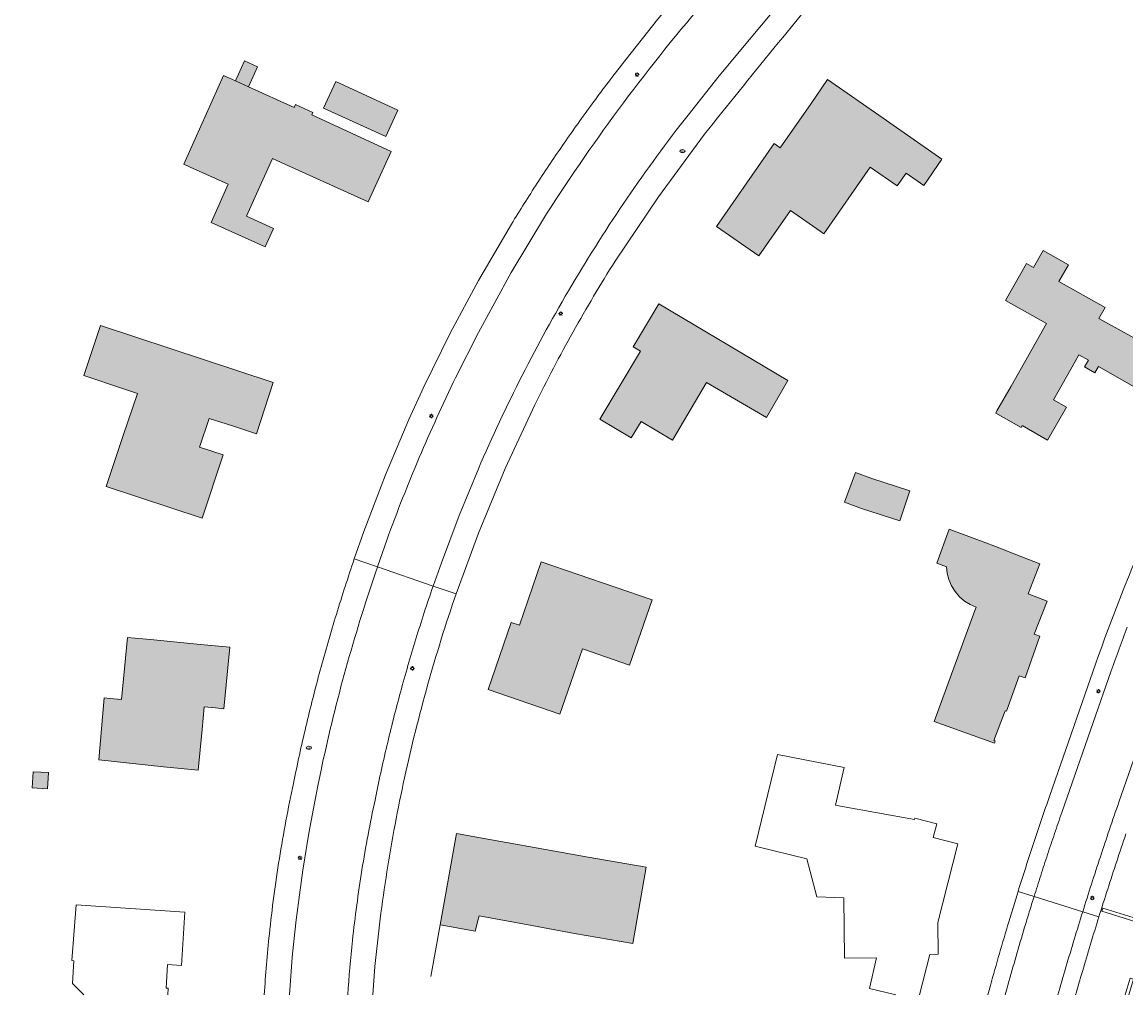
# Model space of a CAD drawing. Header units: metres. Extents: x 187482 to 189800, y 333582 to 335019.
# Tile 151 of 256: x 188946 to 189077, y 333584 to 333700. Entities that reach past the tile are written whole.
import ezdxf
from ezdxf.enums import TextEntityAlignment as Align

# ---------------------------------------------------------------- set-up
doc = ezdxf.new("R2010")
doc.units = ezdxf.units.M
doc.layers.get('0').update_dxf_attribs({"color": 252, "lineweight": 18})
for name, color, linetype, lineweight in [('B-WE-GR-HAAG-G', 252, 'GR-HAAG1-SO', 18), ('B-WE-IE-MEUBILAIR-S', 252, 'Continuous', 18), ('B-WE-IE-TERREINAFSCHEIDING_KUNSTMATIG_MUUR-G', 252, 'IE-TERREINAFSCHEIDING_KUNSTMATIG-SO', 18), ('B-WE-OG-BEBOUWING-GV', 252, 'Continuous', 18), ('B-WE-OG-TERREIN_ERF-GV', 252, 'Continuous', 18), ('B-WE-VH-GESLOTENVERHARDING_ASFALT-GV', 252, 'Continuous', 18), ('B-WE-VH-OPENVERHARDING_TEGEL-GV', 252, 'Continuous', 18)]:
    doc.layers.add(name, color=color, linetype=linetype, lineweight=lineweight)
doc.layers.add('B-WE-OG-BEBOUWING-V', color=7, linetype='Continuous', lineweight=18, true_color=0xf0f0f0)
doc.styles.add('NLCS-ISO', font='NLCS-ISO.ttf')
doc.linetypes.add('GR-HAAG1-SO', pattern='A,6,[176,NLCS.SHX,S=0.125,R=0,X=0,Y=0],-2', length=8)
doc.linetypes.add('IE-TERREINAFSCHEIDING_KUNSTMATIG-SO', pattern='A,4,[82,NLCS.SHX,S=0.75,R=90,X=0,Y=0],4,-2', length=10)

# ---------------------------------------------------------------- blocks, each defined once
blk = doc.blocks.new('SIE-MEUBILAIR_PAAL_LICHTMAST-SO')
for points in [[(-0.62, 0), (-1, 0)], [(-0.71, 0.71), (-0.44, 0.44)], [(0, 1), (0, 0.62)], [(0.44, 0.44), (0.71, 0.71)], [(1, 0), (0.62, 0)], [(-0.71, -0.71), (-0.44, -0.44)], [(0, -0.62), (0, -1)], [(0.44, -0.44), (0.71, -0.71)]]:
    blk.add_lwpolyline(points)
blk.add_circle((0, 0), 0.5)
blk = doc.blocks.new('SIE-MEUBILAIR_PUT_BRANDKRAAN-SO')
blk.add_ellipse((0, 0), major_axis=(1.25, 0), ratio=0.54)
at = {"style": 'NLCS-ISO'}
blk.add_text('bk', height=0.75, dxfattribs=at).set_placement((0.03, 0), align=Align.MIDDLE_CENTER)

msp = doc.modelspace()

# ---------------------------------------------------------------- hatches: boundary and pattern name
at = {"layer": 'B-WE-OG-BEBOUWING-V'}
h = msp.add_hatch(color=256, dxfattribs=at)
h.dxf.hatch_style = 1
h.paths.add_polyline_path([(188971.087, 333692.754), (188972.657, 333692.047), (188973.727, 333694.424), (188972.156, 333695.131)], flags=17)
h = msp.add_hatch(color=256, dxfattribs=at)
h.dxf.hatch_style = 1
h.paths.add_polyline_path([(188970.233, 333680.456), (188968.188, 333675.919), (188974.646, 333672.996), (188975.636, 333675.182), (188972.402, 333676.646), (188973.604, 333679.301), (188975.515, 333683.524), (188976.976, 333682.863), (188986.903, 333678.369), (188989.61, 333684.35), (188980.182, 333688.7), (188980.321, 333689.006), (188978.252, 333689.937), (188978.099, 333689.599), (188972.657, 333692.047), (188971.087, 333692.754), (188969.69, 333693.382), (188964.937, 333682.84), (188965.717, 333682.489)], flags=17)
h = msp.add_hatch(color=256, dxfattribs=at)
h.dxf.hatch_style = 1
h.paths.add_polyline_path([(188981.582, 333689.515), (188988.968, 333686.12), (188990.422, 333689.284), (188983.036, 333692.679)], flags=17)
h = msp.add_hatch(color=256, dxfattribs=at)
h.dxf.hatch_style = 1
h.paths.add_polyline_path([(189050.884, 333681.781), (189052.984, 333680.318), (189055.139, 333683.442), (189048.137, 333688.317), (189041.544, 333692.913), (189039.568, 333690.059), (189035.9, 333684.796), (189035.168, 333685.303), (189028.305, 333675.446), (189033.352, 333671.932), (189034.261, 333673.237), (189037.112, 333677.332), (189040.662, 333674.861), (189041.101, 333674.555), (189046.62, 333682.483), (189049.821, 333680.254)], flags=17)
h = msp.add_hatch(color=256, dxfattribs=at)
h.dxf.hatch_style = 1
h.paths.add_polyline_path([(189072.112, 333658.707), (189073.329, 333658.015), (189073.749, 333658.754), (189078.573, 333656.011), (189081.057, 333660.458), (189073.828, 333664.496), (189074.55, 333665.788), (189069.04, 333668.865), (189070.197, 333670.859), (189067.17, 333672.551), (189066.047, 333670.537), (189065.185, 333671.018), (189062.717, 333666.604), (189067.566, 333663.885), (189063.361, 333656.441), (189061.689, 333653.481), (189061.541, 333653.22), (189064.56, 333651.522), (189064.678, 333651.729), (189067.714, 333650.003), (189069.944, 333653.924), (189068.396, 333654.803), (189070.981, 333659.35), (189071.441, 333660.158), (189072.571, 333659.516)], flags=17)
h = msp.add_hatch(color=256, dxfattribs=at)
h.dxf.hatch_style = 1
h.paths.add_polyline_path([(189023.099, 333650.008), (189027.128, 333656.864), (189034.258, 333652.701), (189036.83, 333657.09), (189021.452, 333666.213), (189018.419, 333661.098), (189019.27, 333660.593), (189014.445, 333652.497), (189018.192, 333650.265), (189019.358, 333652.237)], flags=17)
h = msp.add_hatch(color=256, dxfattribs=at)
h.dxf.hatch_style = 1
h.paths.add_polyline_path([(188955.046, 333663.66), (188953.045, 333657.693), (188957.777, 333656.103), (188959.431, 333655.547), (188957.753, 333650.549), (188955.722, 333644.501), (188967.129, 333640.728), (188969.618, 333648.256), (188966.837, 333649.176), (188967.967, 333652.594), (188970.752, 333651.687), (188973.585, 333650.765), (188975.6, 333656.863)], flags=17)
h = msp.add_hatch(color=256, dxfattribs=at)
h.dxf.hatch_style = 1
h.paths.add_polyline_path([(189045.593, 333641.874), (189050.132, 333640.412), (189051.335, 333643.985), (189046.796, 333645.447), (189044.858, 333646.134), (189043.563, 333642.607)], flags=17)
h = msp.add_hatch(color=256, dxfattribs=at)
h.dxf.hatch_style = 1
h.paths.add_polyline_path([(189064.662, 333636.11), (189061.132, 333637.493), (189060.677, 333637.671), (189056.022, 333639.419), (189054.539, 333635.369), (189055.692, 333634.915), (189055.778, 333634.162), (189055.976, 333633.405), (189056.291, 333632.669), (189056.718, 333631.981), (189057.243, 333631.364), (189057.847, 333630.839), (189058.507, 333630.419), (189059.198, 333630.107), (189059.06, 333629.734), (189054.2, 333616.528), (189061.396, 333613.954), (189061.479, 333614.209), (189061.308, 333614.265), (189062.678, 333617.786), (189062.833, 333617.726), (189064.344, 333621.953), (189065.032, 333621.707), (189066.807, 333626.669), (189066.119, 333626.915), (189067.652, 333630.826), (189065.408, 333631.705), (189066.805, 333635.271)], flags=17)
h = msp.add_hatch(color=256, dxfattribs=at)
h.dxf.hatch_style = 1
h.paths.add_polyline_path([(189004.891, 333627.972), (189003.896, 333628.293), (189001.159, 333620.311), (189009.702, 333617.381), (189010.968, 333621.051), (189012.387, 333625.163), (189017.967, 333623.231), (189020.666, 333630.992), (189007.448, 333635.525)], flags=17)
h = msp.add_hatch(color=256, dxfattribs=at)
h.dxf.hatch_style = 1
h.paths.add_polyline_path([(188957.547, 333619.135), (188956.16, 333619.254), (188955.466, 333619.313), (188954.835, 333611.939), (188962.528, 333611.112), (188966.663, 333610.713), (188967.133, 333615.581), (188967.391, 333618.25), (188968.722, 333618.121), (188969.73, 333618.024), (188970.439, 333625.35), (188966.955, 333625.687), (188960.983, 333626.264), (188958.257, 333626.527)], flags=17)
h = msp.add_hatch(color=256, dxfattribs=at)
h.dxf.hatch_style = 1
h.paths.add_polyline_path([(188947.021, 333610.537), (188946.912, 333608.605), (188948.73, 333608.502), (188948.839, 333610.434)], flags=17)
h = msp.add_hatch(color=256, dxfattribs=at)
h.dxf.hatch_style = 1
h.paths.add_polyline_path([(189018.356, 333590.098), (189019.972, 333599.196), (189013.075, 333600.36), (189004.446, 333601.908), (189001.562, 333602.426), (188997.392, 333603.174), (188995.443, 333592.319), (188999.612, 333591.57), (189000, 333593.109), (189000.075, 333593.404), (189006.348, 333592.24), (189011.416, 333591.3)], flags=17)

# ---------------------------------------------------------------- linework, layer by layer
at = {"layer": 'B-WE-GR-HAAG-G', "ltscale": 0.2, "flags": 128}
msp.add_lwpolyline([(188993.513, 333656.354), (188991.738, 333652.474)], dxfattribs=at)
at = {"layer": 'B-WE-IE-TERREINAFSCHEIDING_KUNSTMATIG_MUUR-G', "ltscale": 0.2, "flags": 128}
for points in [[(189080.99, 333592.222), (189074.269, 333594.304), (189074.155, 333593.936), (189080.874, 333591.835)], [(188994.342, 333586.171), (188995.443, 333592.319)]]:
    msp.add_lwpolyline(points, dxfattribs=at)
at = {"layer": 'B-WE-IE-TERREINAFSCHEIDING_KUNSTMATIG_MUUR-G', "ltscale": 0.2}
msp.add_lwpolyline([(189076.943, 333583.97), (189077.547, 333585.954), (189077.95, 333585.86), (189077.367, 333583.97)], dxfattribs=at)
at = {"layer": 'B-WE-OG-BEBOUWING-GV', "flags": 128}
for points in [[(188971.087, 333692.754), (188972.657, 333692.047), (188973.727, 333694.424), (188972.156, 333695.131)], [(188970.233, 333680.456), (188968.188, 333675.919), (188974.646, 333672.996), (188975.636, 333675.182), (188972.402, 333676.646), (188973.604, 333679.301), (188975.515, 333683.524), (188976.976, 333682.863), (188986.903, 333678.369), (188989.61, 333684.35), (188980.182, 333688.7), (188980.321, 333689.006), (188978.252, 333689.937), (188978.099, 333689.599), (188972.657, 333692.047), (188971.087, 333692.754), (188969.69, 333693.382), (188964.937, 333682.84), (188965.717, 333682.489)], [(188981.582, 333689.515), (188988.968, 333686.12), (188990.422, 333689.284), (188983.036, 333692.679)], [(189050.884, 333681.781), (189052.984, 333680.318), (189055.139, 333683.442), (189048.137, 333688.317), (189041.544, 333692.913), (189039.568, 333690.059), (189035.9, 333684.796), (189035.168, 333685.303), (189028.305, 333675.446), (189033.352, 333671.932), (189034.261, 333673.237), (189037.112, 333677.332), (189040.662, 333674.861), (189041.101, 333674.555), (189046.62, 333682.483), (189049.821, 333680.254)], [(189023.099, 333650.008), (189027.128, 333656.864), (189034.258, 333652.701), (189036.83, 333657.09), (189021.452, 333666.213), (189018.419, 333661.098), (189019.27, 333660.593), (189014.445, 333652.497), (189018.192, 333650.265), (189019.358, 333652.237)], [(188955.046, 333663.66), (188953.045, 333657.693), (188957.777, 333656.103), (188959.431, 333655.547), (188957.753, 333650.549), (188955.722, 333644.501), (188967.129, 333640.728), (188969.618, 333648.256), (188966.837, 333649.176), (188967.967, 333652.594), (188970.752, 333651.687), (188973.585, 333650.765), (188975.6, 333656.863)], [(189045.593, 333641.874), (189050.132, 333640.412), (189051.335, 333643.985), (189046.796, 333645.447), (189044.858, 333646.134), (189043.563, 333642.607)], [(189064.662, 333636.11), (189061.132, 333637.493), (189060.677, 333637.671), (189056.022, 333639.419), (189054.539, 333635.369), (189055.692, 333634.915), (189055.778, 333634.162), (189055.976, 333633.405), (189056.291, 333632.669), (189056.718, 333631.981), (189057.243, 333631.364), (189057.847, 333630.839), (189058.507, 333630.419), (189059.198, 333630.107), (189059.06, 333629.734), (189054.2, 333616.528), (189061.396, 333613.954), (189061.479, 333614.209), (189061.308, 333614.265), (189062.678, 333617.786), (189062.833, 333617.726), (189064.344, 333621.953), (189065.032, 333621.707), (189066.807, 333626.669), (189066.119, 333626.915), (189067.652, 333630.826), (189065.408, 333631.705), (189066.805, 333635.271)], [(189004.891, 333627.972), (189003.896, 333628.293), (189001.159, 333620.311), (189009.702, 333617.381), (189010.968, 333621.051), (189012.387, 333625.163), (189017.967, 333623.231), (189020.666, 333630.992), (189007.448, 333635.525)], [(188957.547, 333619.135), (188956.16, 333619.254), (188955.466, 333619.313), (188954.835, 333611.939), (188962.528, 333611.112), (188966.663, 333610.713), (188967.133, 333615.581), (188967.391, 333618.25), (188968.722, 333618.121), (188969.73, 333618.024), (188970.439, 333625.35), (188966.955, 333625.687), (188960.983, 333626.264), (188958.257, 333626.527)], [(188947.021, 333610.537), (188946.912, 333608.605), (188948.73, 333608.502), (188948.839, 333610.434)], [(189018.356, 333590.098), (189019.972, 333599.196), (189013.075, 333600.36), (189004.446, 333601.908), (189001.562, 333602.426), (188997.392, 333603.174), (188995.443, 333592.319), (188999.612, 333591.57), (189000, 333593.109), (189000.075, 333593.404), (189006.348, 333592.24), (189011.416, 333591.3)]]:
    msp.add_lwpolyline(points, close=True, dxfattribs=at)
for points in [[(189081.057, 333660.458), (189073.828, 333664.496), (189074.55, 333665.788), (189069.04, 333668.865), (189070.197, 333670.859), (189067.17, 333672.551), (189066.047, 333670.537), (189065.185, 333671.018), (189062.717, 333666.604), (189067.566, 333663.885), (189063.361, 333656.441), (189061.689, 333653.481), (189061.541, 333653.22), (189064.56, 333651.522), (189064.678, 333651.729), (189067.714, 333650.003), (189069.944, 333653.924), (189068.396, 333654.803), (189070.981, 333659.35), (189071.441, 333660.158), (189072.571, 333659.516), (189072.112, 333658.707), (189073.329, 333658.015), (189073.749, 333658.754), (189078.573, 333656.011)], [(189052.476, 333583.97), (189053.695, 333588.793), (189054.695, 333588.803), (189054.657, 333592.602), (189057.024, 333601.968), (189054.116, 333602.704), (189054.533, 333604.352), (189051.925, 333605.012), (189051.886, 333604.857), (189043.091, 333606.434), (189042.5, 333606.54)], [(188963.055, 333583.97), (188963.109, 333584.769), (188962.85, 333584.787), (188963.029, 333587.579), (188964.674, 333587.481), (188965.093, 333593.836), (188952.129, 333594.691), (188951.624, 333588.05), (188951.876, 333588.031), (188951.705, 333585.319), (188953.053, 333583.97)]]:
    msp.add_lwpolyline(points, dxfattribs=at)
at = {"layer": 'B-WE-OG-BEBOUWING-GV'}
msp.add_lwpolyline([(189042.5, 333606.54), (189043.507, 333611.053), (189035.595, 333612.571), (189032.92, 333601.685), (189033.406, 333601.565), (189039.058, 333600.177), (189040.27, 333595.63), (189043.481, 333595.511), (189043.564, 333588.353), (189047.341, 333588.367), (189046.509, 333584.749), (189049.656, 333583.97)], dxfattribs=at)
at = {"layer": 'B-WE-OG-TERREIN_ERF-GV', "flags": 128}
for points in [[(189016.996, 333694.603), (189021.314, 333700.07), (189025.793, 333705.407), (189028.902, 333707.693), (189025.112, 333711.318), (189024.909, 333711.48), (189017.5, 333717.385), (189011.708, 333722.002), (188972.5, 333753.252), (188955.879, 333741.816), (188952.444, 333739.874), (188949.487, 333737.41), (188946.295, 333734.114), (188943.804, 333731.369)], [(189026.879, 333686.422), (189021.415, 333678.967), (189016.262, 333671.294)], [(188985.239, 333635.854), (188986.365, 333639.141), (188988.933, 333645.855), (188991.738, 333652.474), (188993.513, 333656.354), (188996.646, 333662.724), (189000, 333668.981), (189003.937, 333675.717)], [(189078.573, 333656.011), (189073.749, 333658.754), (189073.329, 333658.015), (189072.112, 333658.707), (189072.571, 333659.516), (189071.441, 333660.158), (189070.981, 333659.35), (189068.396, 333654.803), (189069.944, 333653.924), (189067.714, 333650.003), (189064.678, 333651.729), (189064.56, 333651.522), (189061.541, 333653.22), (189061.689, 333653.481), (189063.361, 333656.441), (189067.566, 333663.885), (189062.717, 333666.604), (189065.185, 333671.018), (189066.047, 333670.537), (189067.17, 333672.551), (189070.197, 333670.859), (189069.04, 333668.865), (189074.55, 333665.788), (189073.828, 333664.496), (189081.057, 333660.458)], [(189006.719, 333654.216), (189003.19, 333646.638), (189000, 333638.912), (188997.342, 333631.694)], [(189067.974, 333607.718), (189073.41, 333623.325)], [(189049.656, 333583.97), (189046.509, 333584.749), (189047.341, 333588.367), (189043.564, 333588.353), (189043.481, 333595.511), (189040.27, 333595.63), (189039.058, 333600.177), (189033.406, 333601.565), (189032.92, 333601.685), (189035.595, 333612.571), (189043.507, 333611.053)], [(189063.099, 333592.679), (189063.37, 333593.577), (189063.643, 333594.474), (189063.919, 333595.37), (189064.196, 333596.265)], [(188953.053, 333583.97), (188951.705, 333585.319), (188951.876, 333588.031), (188951.624, 333588.05), (188952.129, 333594.691), (188965.093, 333593.836)], [(188987.679, 333587.364), (188987.453, 333583.97)]]:
    msp.add_lwpolyline(points, dxfattribs=at)
at = {"layer": 'B-WE-OG-TERREIN_ERF-GV'}
for points in [[(189043.524, 333706.812, 0.0021116), (189035.158, 333696.653)], [(189035.158, 333696.653, 0.002171), (189026.879, 333686.422)], [(189013.531, 333690.023, -0.0071037), (189016.996, 333694.603)], [(189010.198, 333685.346, -0.0070036), (189013.531, 333690.023)], [(189006.999, 333680.576, -0.0069055), (189010.198, 333685.346)], [(189003.937, 333675.717, -0.0069578), (189006.999, 333680.576)], [(189016.262, 333671.294, 0.006627), (189013.709, 333667.12)], [(189013.709, 333667.12, 0.0068705), (189011.266, 333662.881)], [(189011.266, 333662.881, 0.0063111), (189008.935, 333658.578)], [(189008.935, 333658.578, 0.0063983), (189006.719, 333654.216)], [(189073.41, 333623.325, -0.0208185), (189079.942, 333639.83)], [(188983.099, 333629.266, -0.0082172), (188985.239, 333635.854)], [(188997.342, 333631.694, 0.0145794), (188993.96, 333620.842)], [(188981.176, 333622.612, -0.0082699), (188983.099, 333629.266)], [(188979.472, 333615.899, -0.008019), (188981.176, 333622.612)], [(188993.96, 333620.842, 0.0146583), (188991.216, 333609.811)], [(188977.99, 333609.133, -0.0082685), (188979.472, 333615.899)], [(188976.323, 333600.213, -0.013336), (188977.99, 333609.133)], [(188991.216, 333609.811, 0.0144942), (188989.12, 333598.639)], [(189066.994, 333604.867, -0.00199), (189067.974, 333607.718)], [(189066.038, 333602.007, -0.0020973), (189066.994, 333604.867)], [(189065.105, 333599.14, -0.0025157), (189066.038, 333602.007)], [(189077.031, 333603.129, 0.0021024), (189075.932, 333599.849)], [(188975.132, 333591.218, -0.0132476), (188976.323, 333600.213)], [(189075.932, 333599.849, 0.0018287), (189074.86, 333596.561)], [(188989.12, 333598.639, 0.0146332), (188987.679, 333587.364)], [(189064.196, 333596.265, -0.001881), (189065.105, 333599.14)], [(189074.86, 333596.561, 0.0018281), (189073.816, 333593.263)], [(189073.816, 333593.263, 0.0040473), (189071.846, 333586.762)], [(189060.907, 333585.084, -0.0052475), (189063.099, 333592.679)], [(188974.524, 333583.97, -0.0107241), (188975.132, 333591.218)], [(189071.846, 333586.762, 0.0018346), (189071.035, 333583.97)], [(189060.601, 333583.97, -0.0008024), (189060.907, 333585.084)]]:
    msp.add_lwpolyline(points, format="xyb", dxfattribs=at)
at = {"layer": 'B-WE-OG-TERREIN_ERF-GV', "flags": 128}
for points in [[(188968.188, 333675.919), (188970.233, 333680.456), (188965.717, 333682.489), (188964.937, 333682.84), (188969.69, 333693.382), (188971.087, 333692.754), (188972.156, 333695.131), (188973.727, 333694.424), (188972.657, 333692.047), (188978.099, 333689.599), (188978.252, 333689.937), (188980.321, 333689.006), (188980.182, 333688.7), (188989.61, 333684.35), (188986.903, 333678.369), (188976.976, 333682.863), (188975.515, 333683.524), (188973.604, 333679.301), (188972.402, 333676.646), (188975.636, 333675.182), (188974.646, 333672.996)], [(188981.582, 333689.515), (188983.036, 333692.679), (188990.422, 333689.284), (188988.968, 333686.12)], [(189034.261, 333673.237), (189033.352, 333671.932), (189028.305, 333675.446), (189035.168, 333685.303), (189035.9, 333684.796), (189039.568, 333690.059), (189041.544, 333692.913), (189048.137, 333688.317), (189055.139, 333683.442), (189052.984, 333680.318), (189050.884, 333681.781), (189049.821, 333680.254), (189046.62, 333682.483), (189041.101, 333674.555), (189040.662, 333674.861), (189037.112, 333677.332)], [(189018.192, 333650.265), (189014.445, 333652.497), (189019.27, 333660.593), (189018.419, 333661.098), (189021.452, 333666.213), (189036.83, 333657.09), (189034.258, 333652.701), (189027.128, 333656.864), (189023.099, 333650.008), (189019.358, 333652.237)], [(188957.777, 333656.103), (188953.045, 333657.693), (188955.046, 333663.66), (188975.6, 333656.863), (188973.585, 333650.765), (188970.752, 333651.687), (188967.967, 333652.594), (188966.837, 333649.176), (188969.618, 333648.256), (188967.129, 333640.728), (188955.722, 333644.501), (188957.753, 333650.549), (188959.431, 333655.547)], [(189044.858, 333646.134), (189046.796, 333645.447), (189051.335, 333643.985), (189050.132, 333640.412), (189045.593, 333641.874), (189043.563, 333642.607)], [(189061.132, 333637.493), (189064.662, 333636.11), (189066.805, 333635.271), (189065.408, 333631.705), (189067.652, 333630.826), (189066.119, 333626.915), (189066.807, 333626.669), (189065.032, 333621.707), (189064.344, 333621.953), (189062.833, 333617.726), (189062.678, 333617.786), (189061.308, 333614.265), (189061.479, 333614.209), (189061.396, 333613.954), (189054.2, 333616.528), (189059.06, 333629.734), (189059.198, 333630.107), (189058.507, 333630.419), (189057.847, 333630.839), (189057.243, 333631.364), (189056.718, 333631.981), (189056.291, 333632.669), (189055.976, 333633.405), (189055.778, 333634.162), (189055.692, 333634.915), (189054.539, 333635.369), (189056.022, 333639.419), (189060.677, 333637.671)], [(189001.159, 333620.311), (189003.896, 333628.293), (189004.891, 333627.972), (189007.448, 333635.525), (189020.666, 333630.992), (189017.967, 333623.231), (189012.387, 333625.163), (189010.968, 333621.051), (189009.702, 333617.381)], [(188956.16, 333619.254), (188957.547, 333619.135), (188958.257, 333626.527), (188960.983, 333626.264), (188966.955, 333625.687), (188970.439, 333625.35), (188969.73, 333618.024), (188968.722, 333618.121), (188967.391, 333618.25), (188967.133, 333615.581), (188966.663, 333610.713), (188962.528, 333611.112), (188954.835, 333611.939), (188955.466, 333619.313)], [(188947.021, 333610.537), (188948.839, 333610.434), (188948.73, 333608.502), (188946.912, 333608.605)], [(189004.446, 333601.908), (189013.075, 333600.36), (189019.972, 333599.196), (189018.356, 333590.098), (189011.416, 333591.3), (189006.348, 333592.24), (189000.075, 333593.404), (189000, 333593.109), (188999.612, 333591.57), (188995.443, 333592.319), (188997.392, 333603.174), (189001.562, 333602.426)]]:
    msp.add_lwpolyline(points, close=True, dxfattribs=at)
at = {"layer": 'B-WE-OG-TERREIN_ERF-GV'}
for points in [[(189043.507, 333611.053), (189042.5, 333606.54), (189043.091, 333606.434), (189051.886, 333604.857), (189051.925, 333605.012), (189054.533, 333604.352), (189054.116, 333602.704), (189057.024, 333601.968), (189054.657, 333592.602), (189054.695, 333588.803), (189053.695, 333588.793), (189052.476, 333583.97)], [(188965.093, 333593.836), (188964.674, 333587.481), (188963.029, 333587.579), (188962.85, 333584.787), (188963.109, 333584.769), (188963.055, 333583.97)]]:
    msp.add_lwpolyline(points, dxfattribs=at)
at = {"layer": 'B-WE-VH-GESLOTENVERHARDING_ASFALT-GV', "flags": 128}
for points in [[(189024.934, 333688.695), (189028.625, 333693.353), (189032.443, 333697.907), (189077.054, 333751.248)], [(189008.118, 333676.932), (189003.914, 333669.962), (189000, 333662.825), (188997.291, 333657.434)], [(188994.608, 333632.634), (188995.6, 333635.413), (188997.712, 333641.039), (189000, 333646.596)], [(188989.133, 333638.215), (188988.001, 333634.905), (188994.608, 333632.634)], [(188994.6, 333632.612), (188994.608, 333632.634), (188988.001, 333634.905), (188987.997, 333634.892)], [(189076.193, 333606.902), (189080.594, 333619.525), (189083.671, 333627.794), (189087.086, 333635.929)], [(189075.278, 333622.535), (189069.403, 333605.672)], [(189071.888, 333593.865), (189066.097, 333595.672)], [(189066.097, 333595.672), (189071.888, 333593.865)], [(188977.835, 333588.476), (188977.52, 333583.97)]]:
    msp.add_lwpolyline(points, dxfattribs=at)
at = {"layer": 'B-WE-VH-GESLOTENVERHARDING_ASFALT-GV'}
for points in [[(189027.334, 333702.716, 0.0175892), (189017.272, 333690.162)], [(189017.272, 333690.162, 0.0175881), (189008.118, 333676.932)], [(189017.699, 333678.793, -0.0160489), (189024.934, 333688.695)], [(189011.114, 333668.447, -0.0161287), (189017.699, 333678.793)], [(189005.206, 333657.7, -0.016022), (189011.114, 333668.447)], [(188997.291, 333657.434, 0.0128541), (188992.967, 333647.928)], [(189000, 333646.596, -0.0160492), (189005.206, 333657.7)], [(188992.967, 333647.928, 0.0127683), (188989.133, 333638.215)], [(188987.997, 333634.892, 0.0294134), (188981.551, 333611.983)], [(188992.562, 333626.339, -0.0082945), (188994.6, 333632.612)], [(189077.173, 333627.75, 0.0067288), (189075.278, 333622.535)], [(188990.731, 333620.002, -0.0083504), (188992.562, 333626.339)], [(188989.11, 333613.609, -0.008274), (188990.731, 333620.002)], [(188987.699, 333607.166, -0.0082063), (188989.11, 333613.609)], [(188981.551, 333611.983, 0.0293525), (188977.835, 333588.476)], [(188986.143, 333598.844, -0.0129735), (188987.699, 333607.166)], [(189075.076, 333603.656, -0.0021178), (189076.193, 333606.902)], [(189069.403, 333605.672, 0.0024019), (189068.547, 333603.182)], [(189073.987, 333600.401, -0.0022114), (189075.076, 333603.656)], [(189068.547, 333603.182, 0.0021622), (189067.71, 333600.685)], [(189067.71, 333600.685, 0.0022846), (189066.894, 333598.182)], [(189072.924, 333597.137, -0.0021194), (189073.987, 333600.401)], [(188985.021, 333590.452, -0.0128625), (188986.143, 333598.844)], [(189066.894, 333598.182, 0.0020394), (189066.097, 333595.672)], [(189071.888, 333593.865, -0.0018426), (189072.924, 333597.137)], [(189066.097, 333595.672, 0.0014994), (189065.532, 333593.846)], [(189065.532, 333593.846, 0.0015013), (189064.977, 333592.016)], [(189069.891, 333587.267, -0.0040849), (189071.888, 333593.865)], [(189064.977, 333592.016, 0.0055114), (189062.989, 333585.119)], [(188984.456, 333583.97, -0.0099207), (188985.021, 333590.452)], [(189068.938, 333583.97, -0.0021028), (189069.891, 333587.267)], [(189062.989, 333585.119, 0.0009024), (189062.674, 333583.97)]]:
    msp.add_lwpolyline(points, format="xyb", dxfattribs=at)
at = {"layer": 'B-WE-VH-OPENVERHARDING_TEGEL-GV', "flags": 128}
for points in [[(189077.054, 333751.248), (189032.443, 333697.907), (189028.625, 333693.353), (189024.934, 333688.695)], [(189034.677, 333714.787), (189028.902, 333707.693), (189025.793, 333705.407), (189021.314, 333700.07), (189016.996, 333694.603)], [(189016.262, 333671.294), (189021.415, 333678.967), (189026.879, 333686.422)], [(188997.291, 333657.434), (189000, 333662.825), (189003.914, 333669.962), (189008.118, 333676.932)], [(189003.937, 333675.717), (189000, 333668.981), (188996.646, 333662.724), (188993.513, 333656.354), (188991.738, 333652.474), (188988.933, 333645.855), (188986.365, 333639.141), (188985.239, 333635.854), (188988.001, 333634.905), (188989.133, 333638.215)], [(188994.608, 333632.634), (188997.342, 333631.694), (189000, 333638.912), (189003.19, 333646.638), (189006.719, 333654.216)], [(189000, 333646.596), (188997.712, 333641.039), (188995.6, 333635.413), (188994.608, 333632.634)], [(188987.997, 333634.892), (188988.001, 333634.905), (188985.239, 333635.854)], [(189087.086, 333635.929), (189083.671, 333627.794), (189080.594, 333619.525), (189076.193, 333606.902)], [(188997.342, 333631.694), (188994.608, 333632.634), (188994.6, 333632.612)], [(189073.41, 333623.325), (189067.974, 333607.718)], [(189069.403, 333605.672), (189075.278, 333622.535)], [(189066.097, 333595.672), (189064.196, 333596.265), (189063.919, 333595.37), (189063.643, 333594.474), (189063.37, 333593.577), (189063.099, 333592.679)], [(189064.196, 333596.265), (189066.097, 333595.672)], [(189073.816, 333593.263), (189071.888, 333593.865)], [(189071.888, 333593.865), (189073.816, 333593.263)], [(188977.52, 333583.97), (188977.835, 333588.476)], [(188987.453, 333583.97), (188987.679, 333587.364)]]:
    msp.add_lwpolyline(points, dxfattribs=at)
at = {"layer": 'B-WE-VH-OPENVERHARDING_TEGEL-GV'}
for points in [[(189035.158, 333696.653, -0.0021116), (189043.524, 333706.812)], [(189017.272, 333690.162, -0.0175892), (189027.334, 333702.716)], [(189026.879, 333686.422, -0.002171), (189035.158, 333696.653)], [(189016.996, 333694.603, 0.0071037), (189013.531, 333690.023)], [(189008.118, 333676.932, -0.0175881), (189017.272, 333690.162)], [(189013.531, 333690.023, 0.0070036), (189010.198, 333685.346)], [(189024.934, 333688.695, 0.0160489), (189017.699, 333678.793)], [(189010.198, 333685.346, 0.0069055), (189006.999, 333680.576)], [(189006.999, 333680.576, 0.0069578), (189003.937, 333675.717)], [(189017.699, 333678.793, 0.0161287), (189011.114, 333668.447)], [(189013.709, 333667.12, -0.006627), (189016.262, 333671.294)], [(189011.114, 333668.447, 0.016022), (189005.206, 333657.7)], [(189011.266, 333662.881, -0.0068705), (189013.709, 333667.12)], [(189008.935, 333658.578, -0.0063111), (189011.266, 333662.881)], [(189006.719, 333654.216, -0.0063983), (189008.935, 333658.578)], [(188992.967, 333647.928, -0.0128541), (188997.291, 333657.434)], [(189005.206, 333657.7, 0.0160492), (189000, 333646.596)], [(188989.133, 333638.215, -0.0127683), (188992.967, 333647.928)], [(189079.942, 333639.83, 0.0208185), (189073.41, 333623.325)], [(188981.551, 333611.983, -0.0294134), (188987.997, 333634.892)], [(188985.239, 333635.854, 0.0082172), (188983.099, 333629.266)], [(188994.6, 333632.612, 0.0082945), (188992.562, 333626.339)], [(188993.96, 333620.842, -0.0145794), (188997.342, 333631.694)], [(188983.099, 333629.266, 0.0082699), (188981.176, 333622.612)], [(189075.278, 333622.535, -0.0067288), (189077.173, 333627.75)], [(188992.562, 333626.339, 0.0083504), (188990.731, 333620.002)], [(188981.176, 333622.612, 0.008019), (188979.472, 333615.899)], [(188991.216, 333609.811, -0.0146583), (188993.96, 333620.842)], [(188990.731, 333620.002, 0.008274), (188989.11, 333613.609)], [(188979.472, 333615.899, 0.0082685), (188977.99, 333609.133)], [(188989.11, 333613.609, 0.0082063), (188987.699, 333607.166)], [(188977.835, 333588.476, -0.0293525), (188981.551, 333611.983)], [(188977.99, 333609.133, 0.013336), (188976.323, 333600.213)], [(188989.12, 333598.639, -0.0144942), (188991.216, 333609.811)], [(189067.974, 333607.718, 0.00199), (189066.994, 333604.867)], [(188987.699, 333607.166, 0.0129735), (188986.143, 333598.844)], [(189076.193, 333606.902, 0.0021178), (189075.076, 333603.656)], [(189066.994, 333604.867, 0.0020973), (189066.038, 333602.007)], [(189068.547, 333603.182, -0.0024019), (189069.403, 333605.672)], [(189075.076, 333603.656, 0.0022114), (189073.987, 333600.401)], [(189066.038, 333602.007, 0.0025157), (189065.105, 333599.14)], [(189067.71, 333600.685, -0.0021622), (189068.547, 333603.182)], [(189075.932, 333599.849, -0.0021024), (189077.031, 333603.129)], [(189066.894, 333598.182, -0.0022846), (189067.71, 333600.685)], [(188976.323, 333600.213, 0.0132476), (188975.132, 333591.218)], [(189073.987, 333600.401, 0.0021194), (189072.924, 333597.137)], [(189074.86, 333596.561, -0.0018287), (189075.932, 333599.849)], [(188986.143, 333598.844, 0.0128625), (188985.021, 333590.452)], [(188987.679, 333587.364, -0.0146332), (188989.12, 333598.639)], [(189065.105, 333599.14, 0.001881), (189064.196, 333596.265)], [(189066.097, 333595.672, -0.0020394), (189066.894, 333598.182)], [(189072.924, 333597.137, 0.0018426), (189071.888, 333593.865)], [(189065.532, 333593.846, -0.0014994), (189066.097, 333595.672)], [(189073.816, 333593.263, -0.0018281), (189074.86, 333596.561)], [(189064.977, 333592.016, -0.0015013), (189065.532, 333593.846)], [(189071.888, 333593.865, 0.0040849), (189069.891, 333587.267)], [(189071.846, 333586.762, -0.0040473), (189073.816, 333593.263)], [(189063.099, 333592.679, 0.0052475), (189060.907, 333585.084)], [(189062.989, 333585.119, -0.0055114), (189064.977, 333592.016)], [(188975.132, 333591.218, 0.0107241), (188974.524, 333583.97)], [(188985.021, 333590.452, 0.0099207), (188984.456, 333583.97)], [(189069.891, 333587.267, 0.0021028), (189068.938, 333583.97)], [(189071.035, 333583.97, -0.0018346), (189071.846, 333586.762)], [(189060.907, 333585.084, 0.0008024), (189060.601, 333583.97)], [(189062.674, 333583.97, -0.0009024), (189062.989, 333585.119)]]:
    msp.add_lwpolyline(points, format="xyb", dxfattribs=at)

# ---------------------------------------------------------------- block references
at = {"layer": 'B-WE-IE-MEUBILAIR-S', "xscale": 0.25, "yscale": 0.25, "zscale": 0.25}
for name, p in [('SIE-MEUBILAIR_PAAL_LICHTMAST-SO', (189018.88, 333693.5)), ('SIE-MEUBILAIR_PUT_BRANDKRAAN-SO', (189024.271, 333684.405)), ('SIE-MEUBILAIR_PAAL_LICHTMAST-SO', (189009.795, 333665.07)), ('SIE-MEUBILAIR_PAAL_LICHTMAST-SO', (188994.41, 333652.864)), ('SIE-MEUBILAIR_PAAL_LICHTMAST-SO', (188992.143, 333622.833)), ('SIE-MEUBILAIR_PAAL_LICHTMAST-SO', (189073.764, 333620.122)), ('SIE-MEUBILAIR_PUT_BRANDKRAAN-SO', (188979.831, 333613.39)), ('SIE-MEUBILAIR_PAAL_LICHTMAST-SO', (188978.765, 333600.283)), ('SIE-MEUBILAIR_PAAL_LICHTMAST-SO', (189073.033, 333595.5))]:
    msp.add_blockref(name, p, dxfattribs=at)

doc.saveas('drawing.dxf')
